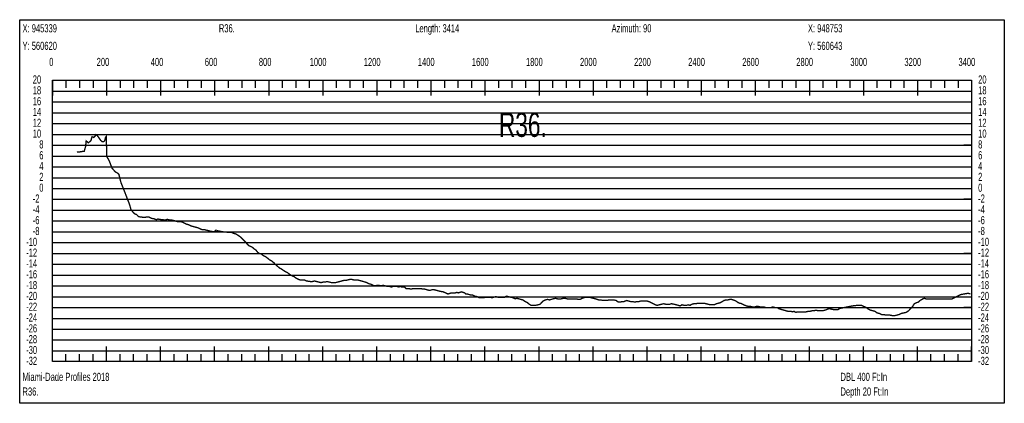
# Model space of a CAD drawing. Header units: inches. Extents: x 471865 to 538526, y 1054316 to 1102451.
# Tile 71 of 131: x 487231 to 490873, y 1091265 to 1092683. Entities that reach past the tile are written whole.
import ezdxf

# ---------------------------------------------------------------- set-up
doc = ezdxf.new("R2010")
doc.units = ezdxf.units.IN
doc.header["$MEASUREMENT"] = 0
for name, color, linetype in [('LABELS', 7, 'Continuous'), ('X_Gr1', 7, 'Continuous'), ('XSECTION', 7, 'Continuous')]:
    doc.layers.add(name, color=color, linetype=linetype)
doc.styles.get("Standard").update_dxf_attribs({"font": 'arial.ttf'})

msp = doc.modelspace()

# ---------------------------------------------------------------- linework, layer by layer
at = {"layer": 'X_Gr1', "color": 6, "linetype": 'Continuous', "lineweight": 18, "true_color": 0xff00ff, "transparency": 33554687, "const_width": 5}
msp.add_lwpolyline([(487442.4, 1092193.7), (487442.4, 1092193.7), (487453.6, 1092194.8), (487469.6, 1092197.3), (487474.4, 1092214), (487476.8, 1092235.3), (487485.1, 1092228.3), (487494.4, 1092236.3), (487498.2, 1092250.5), (487498.6, 1092250.7), (487504.7, 1092248.1), (487510.4, 1092254), (487513, 1092258.5), (487518.5, 1092254.3), (487523.3, 1092247.5), (487530.6, 1092236.9), (487536.4, 1092232.2), (487542.7, 1092233.3), (487545.5, 1092236.9), (487548.2, 1092248.4), (487551.5, 1092251.7), (487552.3, 1092189.4), (487553.5, 1092176.9), (487561.9, 1092161.9), (487572.5, 1092134.3), (487585.1, 1092120.4), (487591.6, 1092117.2), (487597.9, 1092111.2), (487605.5, 1092081.1), (487617.4, 1092051.6), (487628.5, 1092022.6), (487637.7, 1091999), (487642.8, 1091979.7), (487648.3, 1091974.1), (487655.5, 1091966.3), (487663.1, 1091963), (487670.1, 1091955.9), (487678.2, 1091953.6), (487686.8, 1091953.3), (487693.3, 1091952.6), (487700.6, 1091953.9), (487708.9, 1091953.6), (487718.7, 1091948.7), (487726, 1091948.1), (487732.3, 1091945.6), (487736.3, 1091944.3), (487742.8, 1091946.7), (487746.5, 1091945.4), (487764, 1091943.4), (487770.8, 1091943.4), (487777, 1091945.4), (487783.9, 1091943.4), (487791.5, 1091943.4), (487806.3, 1091939.4), (487812.9, 1091937.4), (487818.9, 1091937.4), (487825.4, 1091937.4), (487832.5, 1091935.4), (487840.6, 1091931.4), (487848.7, 1091927.4), (487856.4, 1091925.4), (487863.6, 1091921.4), (487870.6, 1091919.4), (487877.8, 1091917.4), (487885.1, 1091915.4), (487892.5, 1091913.4), (487899.7, 1091909.4), (487906.4, 1091907.4), (487913.5, 1091907.4), (487921.2, 1091905.4), (487929.3, 1091903.4), (487937.2, 1091901.4), (487949.9, 1091899.4), (487956, 1091904.5), (487956.1, 1091901.4), (487962.3, 1091903.2), (487968.6, 1091902), (487974.8, 1091900.8), (487977.8, 1091899.4), (487981.1, 1091899.5), (487987.4, 1091898.8), (487993.7, 1091898.2), (488000, 1091897.7), (488006.1, 1091897.4), (488014.3, 1091897.4), (488022.7, 1091893.4), (488030.4, 1091891.4), (488036.9, 1091887.4), (488043.3, 1091883.4), (488050.4, 1091877.4), (488058.4, 1091869.4), (488066.2, 1091861.4), (488072.9, 1091853.4), (488079.1, 1091847.4), (488085.3, 1091845.4), (488092.3, 1091841.4), (488099.2, 1091835.4), (488105.2, 1091831.4), (488111.1, 1091823.4), (488117.3, 1091819.4), (488124.1, 1091817.4), (488132, 1091811.4), (488140.3, 1091807.4), (488148.3, 1091801.4), (488155.5, 1091795.4), (488162.9, 1091791.4), (488170.5, 1091785.4), (488178, 1091777.4), (488185.2, 1091771.4), (488192.1, 1091765.4), (488199.8, 1091761.4), (488208, 1091755.4), (488215.6, 1091751.4), (488222.8, 1091747.4), (488229.8, 1091741.4), (488237.4, 1091737.4), (488245.8, 1091733.4), (488254.3, 1091727.4), (488261.8, 1091723.4), (488268.2, 1091721.4), (488275.2, 1091721.4), (488283.5, 1091721.4), (488292.2, 1091717.4), (488306.8, 1091715.4), (488313.2, 1091715.4), (488321.1, 1091717.4), (488329.7, 1091715.4), (488337.9, 1091713.4), (488345.3, 1091711.4), (488352.9, 1091713.4), (488360.4, 1091713.4), (488368.1, 1091715.4), (488376.4, 1091713.4), (488384.3, 1091711.4), (488391.8, 1091711.4), (488399.2, 1091711.4), (488406.8, 1091713.4), (488414.5, 1091715.4), (488421.7, 1091717.4), (488429.2, 1091719.4), (488437.1, 1091719.4), (488444.8, 1091721.4), (488452.1, 1091723.4), (488459.4, 1091723.4), (488467, 1091721.4), (488474, 1091721.4), (488480.4, 1091721.4), (488487.9, 1091719.4), (488495.6, 1091717.4), (488502.6, 1091715.4), (488508.7, 1091713.4), (488514.9, 1091711.4), (488522.5, 1091707.4), (488530.4, 1091705.4), (488538, 1091701.4), (488545.2, 1091699.4), (488552.5, 1091701.4), (488560.1, 1091701.4), (488567.7, 1091699.4), (488575.5, 1091701.4), (488583.4, 1091699.4), (488591, 1091697.4), (488598.5, 1091697.4), (488605.5, 1091695.4), (488612.4, 1091697.4), (488619.3, 1091697.4), (488626.4, 1091697.4), (488633.1, 1091695.4), (488638.5, 1091697.4), (488643.3, 1091695.4), (488648.4, 1091695.4), (488653.9, 1091695.4), (488659.9, 1091689.4), (488665.4, 1091689.4), (488671.1, 1091689.4), (488678.2, 1091687.4), (488685.8, 1091689.4), (488692.9, 1091689.4), (488699.9, 1091689.4), (488707.5, 1091689.4), (488714.8, 1091689.4), (488721.8, 1091687.4), (488729.1, 1091687.4), (488736.3, 1091685.4), (488743.7, 1091683.4), (488750.6, 1091683.4), (488756.7, 1091685.4), (488763.2, 1091685.4), (488770.7, 1091683.4), (488778.4, 1091681.4), (488784.8, 1091679.4), (488797.6, 1091677.4), (488806.7, 1091673.4), (488815.3, 1091669.4), (488821.4, 1091671.4), (488826.6, 1091673.4), (488834, 1091673.4), (488841.8, 1091673.4), (488848.2, 1091675.4), (488853.5, 1091673.4), (488859.1, 1091675.4), (488865.2, 1091677.4), (488871.2, 1091675.4), (488876.6, 1091673.4), (488881.6, 1091669.4), (488886.7, 1091669.4), (488899.8, 1091665.4), (488906.8, 1091665.4), (488914.7, 1091661.4), (488923.5, 1091659.4), (488932.1, 1091655.4), (488939.2, 1091655.4), (488946.1, 1091655.4), (488953.8, 1091657.4), (488962.4, 1091657.4), (488970.9, 1091657.4), (488978, 1091655.4), (488984.3, 1091657.4), (488992, 1091659.4), (489001.1, 1091657.4), (489010.1, 1091657.4), (489017.4, 1091657.4), (489024.3, 1091657.4), (489031.7, 1091661.4), (489039.6, 1091659.4), (489048, 1091657.4), (489056.1, 1091655.4), (489063.5, 1091651.4), (489070.3, 1091653.4), (489077.3, 1091651.4), (489084.9, 1091649.4), (489092.5, 1091647.4), (489100.7, 1091641.4), (489108.9, 1091637.4), (489116.1, 1091631.4), (489122.8, 1091627.4), (489130.2, 1091627.4), (489138.9, 1091627.4), (489148.1, 1091629.4), (489155.7, 1091631.4), (489161.6, 1091637.4), (489167.4, 1091643.4), (489175.4, 1091647.4), (489184, 1091649.4), (489190.9, 1091647.4), (489196.9, 1091649.4), (489204.1, 1091651.4), (489212.8, 1091653.4), (489220.8, 1091651.4), (489227.1, 1091651.4), (489233.6, 1091651.4), (489241.1, 1091653.4), (489249, 1091653.4), (489256.1, 1091651.4), (489262.8, 1091651.4), (489270.2, 1091651.4), (489278.1, 1091651.4), (489285.4, 1091651.4), (489291.2, 1091651.4), (489297, 1091649.4), (489304, 1091649.4), (489310.9, 1091653.4), (489317, 1091655.4), (489323.4, 1091657.4), (489330.4, 1091657.4), (489338.1, 1091657.4), (489345.7, 1091655.4), (489353.7, 1091653.4), (489361.3, 1091651.4), (489367.2, 1091649.4), (489373.1, 1091647.4), (489380.2, 1091647.4), (489389.1, 1091645.4), (489397.7, 1091645.4), (489404.2, 1091645.4), (489410.7, 1091647.4), (489418.6, 1091647.4), (489427.9, 1091647.4), (489437.3, 1091645.4), (489445.3, 1091639.4), (489452.1, 1091639.4), (489458.7, 1091641.4), (489466.6, 1091641.4), (489475.4, 1091645.4), (489483.6, 1091643.4), (489490.8, 1091641.4), (489498, 1091641.4), (489506.1, 1091639.4), (489514.2, 1091641.4), (489521.2, 1091641.4), (489528.6, 1091643.4), (489536.7, 1091643.4), (489544.4, 1091643.4), (489551.2, 1091643.4), (489558.3, 1091641.4), (489566.6, 1091637.4), (489575, 1091633.4), (489582.6, 1091629.4), (489589.4, 1091627.4), (489596.4, 1091629.4), (489604.7, 1091631.4), (489613.5, 1091633.4), (489621.4, 1091631.4), (489634.8, 1091631.4), (489642.7, 1091633.4), (489651.8, 1091631.4), (489660.3, 1091629.4), (489667.1, 1091627.4), (489673.5, 1091625.4), (489680.8, 1091629.4), (489688.9, 1091627.4), (489697, 1091627.4), (489704, 1091629.4), (489710.4, 1091627.4), (489717.4, 1091631.4), (489724.7, 1091633.4), (489732.7, 1091633.4), (489740.8, 1091635.4), (489748.4, 1091635.4), (489755.4, 1091635.4), (489762.4, 1091635.4), (489770.2, 1091633.4), (489778.1, 1091631.4), (489785.1, 1091629.4), (489792.5, 1091629.4), (489800.5, 1091629.4), (489808.4, 1091633.4), (489815.8, 1091635.4), (489823, 1091637.4), (489829.9, 1091641.4), (489836.3, 1091645.4), (489843.2, 1091647.4), (489850.6, 1091647.4), (489857.5, 1091649.4), (489864, 1091649.4), (489870.3, 1091647.4), (489876.8, 1091645.4), (489883.3, 1091641.4), (489889, 1091637.4), (489893.9, 1091635.4), (489897.8, 1091635.4), (489901.4, 1091633.4), (489905.3, 1091631.4), (489909.6, 1091629.4), (489914.2, 1091627.4), (489919.3, 1091625.4), (489926.2, 1091623.4), (489934.6, 1091623.4), (489942.4, 1091621.4), (489949.3, 1091621.4), (489956.3, 1091623.4), (489963.7, 1091623.4), (489971.4, 1091621.4), (489978.4, 1091621.4), (489984.2, 1091621.4), (489990.2, 1091619.4), (489997.1, 1091619.4), (490003.8, 1091619.4), (490010, 1091619.4), (490016.8, 1091621.4), (490024.2, 1091619.4), (490032, 1091619.4), (490039.1, 1091615.4), (490045.2, 1091613.4), (490051.5, 1091611.4), (490058.4, 1091609.4), (490065.8, 1091607.4), (490072.4, 1091605.4), (490078, 1091605.4), (490083.6, 1091605.4), (490089.4, 1091603.4), (490095.4, 1091605.4), (490102, 1091601.4), (490108.7, 1091603.4), (490115.8, 1091603.4), (490123.7, 1091603.4), (490132, 1091603.4), (490139.9, 1091603.4), (490147.4, 1091605.4), (490154.8, 1091605.4), (490161.8, 1091607.4), (490169, 1091607.4), (490176.5, 1091609.4), (490184.6, 1091607.4), (490193.4, 1091607.4), (490201.5, 1091607.4), (490215.7, 1091611.4), (490224.1, 1091615.4), (490233.9, 1091613.4), (490243.3, 1091611.4), (490251, 1091611.4), (490257.2, 1091611.4), (490263.8, 1091615.4), (490271.8, 1091617.4), (490311.8, 1091625.4), (490329.2, 1091627.4), (490336.6, 1091627.4), (490344.7, 1091627.4), (490362.5, 1091619.4), (490370.7, 1091613.4), (490378.7, 1091609.4), (490386.8, 1091607.4), (490394.8, 1091605.4), (490402.8, 1091599.4), (490411.1, 1091597.4), (490419.5, 1091593.4), (490427.6, 1091593.4), (490435.4, 1091591.4), (490442.6, 1091591.4), (490450.2, 1091591.4), (490458.9, 1091589.4), (490468.3, 1091589.4), (490483.6, 1091593.4), (490491.6, 1091597.4), (490500.8, 1091599.4), (490510.2, 1091601.4), (490518.9, 1091607.4), (490532.8, 1091621.4), (490540.2, 1091633.4), (490548.1, 1091637.4), (490555.6, 1091639.4), (490561.6, 1091645.4), (490572, 1091651.4), (490577.4, 1091653.4), (490583.2, 1091651.4), (490663.4, 1091651.4), (490679.7, 1091651.4), (490712.7, 1091667.4), (490735.4, 1091671.4), (490741.9, 1091671.4), (490748, 1091669.4)], dxfattribs=at)
at = {"layer": 'XSECTION', "color": 18, "linetype": 'Continuous', "true_color": 0x000000}
for points in [[(487230.8, 1092683.4), (490873.2, 1092683.4), (490873.2, 1091265.4), (487230.8, 1091265.4), (487230.8, 1092683.4)], [(487352, 1092459.4), (490752, 1092459.4), (490752, 1091419.4), (487352, 1091419.4), (487352, 1092459.4)], [(487352, 1092459.4), (487352, 1092403)], [(487352, 1092459.4), (487352, 1092403)], [(487352, 1092459.4), (487352, 1092431.4)], [(487352, 1092459.4), (487352, 1092431.4)], [(487402, 1092459.4), (487402, 1092431.4)], [(487452, 1092459.4), (487452, 1092431.4)], [(487502, 1092459.4), (487502, 1092431.4)], [(487552, 1092459.4), (487552, 1092403)], [(487552, 1092459.4), (487552, 1092431.4)], [(487602, 1092459.4), (487602, 1092431.4)], [(487652, 1092459.4), (487652, 1092431.4)], [(487702, 1092459.4), (487702, 1092431.4)], [(487752, 1092459.4), (487752, 1092403)], [(487752, 1092459.4), (487752, 1092431.4)], [(487802, 1092459.4), (487802, 1092431.4)], [(487852, 1092459.4), (487852, 1092431.4)], [(487902, 1092459.4), (487902, 1092431.4)], [(487952, 1092459.4), (487952, 1092403)], [(487952, 1092459.4), (487952, 1092431.4)], [(488002, 1092459.4), (488002, 1092431.4)], [(488052, 1092459.4), (488052, 1092431.4)], [(488102, 1092459.4), (488102, 1092431.4)], [(488152, 1092459.4), (488152, 1092403)], [(488152, 1092459.4), (488152, 1092431.4)], [(488202, 1092459.4), (488202, 1092431.4)], [(488252, 1092459.4), (488252, 1092431.4)], [(488302, 1092459.4), (488302, 1092431.4)], [(488352, 1092459.4), (488352, 1092403)], [(488352, 1092459.4), (488352, 1092431.4)], [(488402, 1092459.4), (488402, 1092431.4)], [(488452, 1092459.4), (488452, 1092431.4)], [(488502, 1092459.4), (488502, 1092431.4)], [(488552, 1092459.4), (488552, 1092403)], [(488552, 1092459.4), (488552, 1092431.4)], [(488602, 1092459.4), (488602, 1092431.4)], [(488652, 1092459.4), (488652, 1092431.4)], [(488702, 1092459.4), (488702, 1092431.4)], [(488752, 1092459.4), (488752, 1092403)], [(488752, 1092459.4), (488752, 1092431.4)], [(488802, 1092459.4), (488802, 1092431.4)], [(488852, 1092459.4), (488852, 1092431.4)], [(488902, 1092459.4), (488902, 1092431.4)], [(488952, 1092459.4), (488952, 1092403)], [(488952, 1092459.4), (488952, 1092431.4)], [(489002, 1092459.4), (489002, 1092431.4)], [(489052, 1092459.4), (489052, 1092431.4)], [(489102, 1092459.4), (489102, 1092431.4)], [(489152, 1092459.4), (489152, 1092403)], [(489152, 1092459.4), (489152, 1092431.4)], [(489202, 1092459.4), (489202, 1092431.4)], [(489252, 1092459.4), (489252, 1092431.4)], [(489302, 1092459.4), (489302, 1092431.4)], [(489352, 1092459.4), (489352, 1092403)], [(489352, 1092459.4), (489352, 1092431.4)], [(489402, 1092459.4), (489402, 1092431.4)], [(489452, 1092459.4), (489452, 1092431.4)], [(489502, 1092459.4), (489502, 1092431.4)], [(489552, 1092459.4), (489552, 1092403)], [(489552, 1092459.4), (489552, 1092431.4)], [(489602, 1092459.4), (489602, 1092431.4)], [(489652, 1092459.4), (489652, 1092431.4)], [(489702, 1092459.4), (489702, 1092431.4)], [(489752, 1092459.4), (489752, 1092403)], [(489752, 1092459.4), (489752, 1092431.4)], [(489802, 1092459.4), (489802, 1092431.4)], [(489852, 1092459.4), (489852, 1092431.4)], [(489902, 1092459.4), (489902, 1092431.4)], [(489952, 1092459.4), (489952, 1092403)], [(489952, 1092459.4), (489952, 1092431.4)], [(490002, 1092459.4), (490002, 1092431.4)], [(490052, 1092459.4), (490052, 1092431.4)], [(490102, 1092459.4), (490102, 1092431.4)], [(490152, 1092459.4), (490152, 1092403)], [(490152, 1092459.4), (490152, 1092431.4)], [(490202, 1092459.4), (490202, 1092431.4)], [(490252, 1092459.4), (490252, 1092431.4)], [(490302, 1092459.4), (490302, 1092431.4)], [(490352, 1092459.4), (490352, 1092403)], [(490352, 1092459.4), (490352, 1092431.4)], [(490402, 1092459.4), (490402, 1092431.4)], [(490452, 1092459.4), (490452, 1092431.4)], [(490502, 1092459.4), (490502, 1092431.4)], [(490552, 1092459.4), (490552, 1092403)], [(490552, 1092459.4), (490552, 1092431.4)], [(490602, 1092459.4), (490602, 1092431.4)], [(490652, 1092459.4), (490652, 1092431.4)], [(490702, 1092459.4), (490702, 1092431.4)], [(490752, 1092459.4), (490752, 1092403)], [(490752, 1092459.4), (490752, 1092431.4)], [(487352, 1092219.4), (487380, 1092219.4)], [(490752, 1092219.4), (490724, 1092219.4)], [(487352, 1092019.4), (487380, 1092019.4)], [(490752, 1092019.4), (490724, 1092019.4)], [(487352, 1091819.4), (487380, 1091819.4)], [(490752, 1091819.4), (490724, 1091819.4)], [(487352, 1091619.4), (487380, 1091619.4)], [(490752, 1091619.4), (490724, 1091619.4)], [(487352, 1091419.4), (487352, 1091475.8)], [(487352, 1091419.4), (487352, 1091475.8)], [(487352, 1091419.4), (487352, 1091447.4)], [(487352, 1091419.4), (487352, 1091447.4)], [(487402, 1091419.4), (487402, 1091447.4)], [(487452, 1091419.4), (487452, 1091447.4)], [(487502, 1091419.4), (487502, 1091447.4)], [(487552, 1091419.4), (487552, 1091475.8)], [(487552, 1091419.4), (487552, 1091447.4)], [(487602, 1091419.4), (487602, 1091447.4)], [(487652, 1091419.4), (487652, 1091447.4)], [(487702, 1091419.4), (487702, 1091447.4)], [(487752, 1091419.4), (487752, 1091475.8)], [(487752, 1091419.4), (487752, 1091447.4)], [(487802, 1091419.4), (487802, 1091447.4)], [(487852, 1091419.4), (487852, 1091447.4)], [(487902, 1091419.4), (487902, 1091447.4)], [(487952, 1091419.4), (487952, 1091475.8)], [(487952, 1091419.4), (487952, 1091447.4)], [(488002, 1091419.4), (488002, 1091447.4)], [(488052, 1091419.4), (488052, 1091447.4)], [(488102, 1091419.4), (488102, 1091447.4)], [(488152, 1091419.4), (488152, 1091475.8)], [(488152, 1091419.4), (488152, 1091447.4)], [(488202, 1091419.4), (488202, 1091447.4)], [(488252, 1091419.4), (488252, 1091447.4)], [(488302, 1091419.4), (488302, 1091447.4)], [(488352, 1091419.4), (488352, 1091475.8)], [(488352, 1091419.4), (488352, 1091447.4)], [(488402, 1091419.4), (488402, 1091447.4)], [(488452, 1091419.4), (488452, 1091447.4)], [(488502, 1091419.4), (488502, 1091447.4)], [(488552, 1091419.4), (488552, 1091475.8)], [(488552, 1091419.4), (488552, 1091447.4)], [(488602, 1091419.4), (488602, 1091447.4)], [(488652, 1091419.4), (488652, 1091447.4)], [(488702, 1091419.4), (488702, 1091447.4)], [(488752, 1091419.4), (488752, 1091475.8)], [(488752, 1091419.4), (488752, 1091447.4)], [(488802, 1091419.4), (488802, 1091447.4)], [(488852, 1091419.4), (488852, 1091447.4)], [(488902, 1091419.4), (488902, 1091447.4)], [(488952, 1091419.4), (488952, 1091475.8)], [(488952, 1091419.4), (488952, 1091447.4)], [(489002, 1091419.4), (489002, 1091447.4)], [(489052, 1091419.4), (489052, 1091447.4)], [(489102, 1091419.4), (489102, 1091447.4)], [(489152, 1091419.4), (489152, 1091475.8)], [(489152, 1091419.4), (489152, 1091447.4)], [(489202, 1091419.4), (489202, 1091447.4)], [(489252, 1091419.4), (489252, 1091447.4)], [(489302, 1091419.4), (489302, 1091447.4)], [(489352, 1091419.4), (489352, 1091475.8)], [(489352, 1091419.4), (489352, 1091447.4)], [(489402, 1091419.4), (489402, 1091447.4)], [(489452, 1091419.4), (489452, 1091447.4)], [(489502, 1091419.4), (489502, 1091447.4)], [(489552, 1091419.4), (489552, 1091475.8)], [(489552, 1091419.4), (489552, 1091447.4)], [(489602, 1091419.4), (489602, 1091447.4)], [(489652, 1091419.4), (489652, 1091447.4)], [(489702, 1091419.4), (489702, 1091447.4)], [(489752, 1091419.4), (489752, 1091475.8)], [(489752, 1091419.4), (489752, 1091447.4)], [(489802, 1091419.4), (489802, 1091447.4)], [(489852, 1091419.4), (489852, 1091447.4)], [(489902, 1091419.4), (489902, 1091447.4)], [(489952, 1091419.4), (489952, 1091475.8)], [(489952, 1091419.4), (489952, 1091447.4)], [(490002, 1091419.4), (490002, 1091447.4)], [(490052, 1091419.4), (490052, 1091447.4)], [(490102, 1091419.4), (490102, 1091447.4)], [(490152, 1091419.4), (490152, 1091475.8)], [(490152, 1091419.4), (490152, 1091447.4)], [(490202, 1091419.4), (490202, 1091447.4)], [(490252, 1091419.4), (490252, 1091447.4)], [(490302, 1091419.4), (490302, 1091447.4)], [(490352, 1091419.4), (490352, 1091475.8)], [(490352, 1091419.4), (490352, 1091447.4)], [(490402, 1091419.4), (490402, 1091447.4)], [(490452, 1091419.4), (490452, 1091447.4)], [(490502, 1091419.4), (490502, 1091447.4)], [(490552, 1091419.4), (490552, 1091475.8)], [(490552, 1091419.4), (490552, 1091447.4)], [(490602, 1091419.4), (490602, 1091447.4)], [(490652, 1091419.4), (490652, 1091447.4)], [(490702, 1091419.4), (490702, 1091447.4)], [(490752, 1091419.4), (490752, 1091475.8)], [(490752, 1091419.4), (490752, 1091447.4)]]:
    msp.add_lwpolyline(points, dxfattribs=at)
at = {"layer": 'XSECTION', "color": 18, "true_color": 0x000000}
for points in [[(487352, 1092419.4), (490752, 1092419.4)], [(487352, 1092379.4), (490752, 1092379.4)], [(487352, 1092339.4), (490752, 1092339.4)], [(487352, 1092299.4), (490752, 1092299.4)], [(487352, 1092259.4), (490752, 1092259.4)], [(487352, 1092219.4), (490752, 1092219.4)], [(487352, 1092179.4), (490752, 1092179.4)], [(487352, 1092139.4), (490752, 1092139.4)], [(487352, 1092099.4), (490752, 1092099.4)], [(487352, 1092059.4), (490752, 1092059.4)], [(487352, 1092019.4), (490752, 1092019.4)], [(487352, 1091979.4), (490752, 1091979.4)], [(487352, 1091939.4), (490752, 1091939.4)], [(487352, 1091899.4), (490752, 1091899.4)], [(487352, 1091859.4), (490752, 1091859.4)], [(487352, 1091819.4), (490752, 1091819.4)], [(487352, 1091779.4), (490752, 1091779.4)], [(487352, 1091739.4), (490752, 1091739.4)], [(487352, 1091699.4), (490752, 1091699.4)], [(487352, 1091659.4), (490752, 1091659.4)], [(487352, 1091619.4), (490752, 1091619.4)], [(487352, 1091579.4), (490752, 1091579.4)], [(487352, 1091539.4), (490752, 1091539.4)], [(487352, 1091499.4), (490752, 1091499.4)], [(487352, 1091459.4), (490752, 1091459.4)]]:
    msp.add_lwpolyline(points, dxfattribs=at)

# ---------------------------------------------------------------- texts
at = {"layer": 'LABELS', "color": 18, "true_color": 0x000000, "width": 0.666667}
for s, height, p in [('X: 945339', 30, (487241.2, 1092636.6)), ('R36.', 30, (487967.6, 1092636.6)), ('Length: 3414', 30, (488694, 1092636.6)), ('Azimuth: 90', 30, (489420.4, 1092636.6)), ('X: 948753', 30, (490146.8, 1092636.6)), ('Y: 560620', 30, (487241.2, 1092571.8)), ('Y: 560643', 30, (490146.8, 1092571.8)), ('0', 30, (487340, 1092512.2)), ('0', 30, (487340, 1092512.2)), ('200', 30, (487515.6, 1092512.2)), ('400', 30, (487715.6, 1092512.2)), ('600', 30, (487915.6, 1092512.2)), ('800', 30, (488115.6, 1092512.2)), ('1000', 30, (488303.6, 1092512.2)), ('1200', 30, (488503.6, 1092512.2)), ('1400', 30, (488703.6, 1092512.2)), ('1600', 30, (488903.6, 1092512.2)), ('1800', 30, (489103.6, 1092512.2)), ('2000', 30, (489303.6, 1092512.2)), ('2200', 30, (489503.6, 1092512.2)), ('2400', 30, (489703.6, 1092512.2)), ('2600', 30, (489903.6, 1092512.2)), ('2800', 30, (490103.6, 1092512.2)), ('3000', 30, (490303.6, 1092512.2)), ('3200', 30, (490503.6, 1092512.2)), ('3400', 30, (490703.6, 1092512.2)), ('20', 30, (487279.2, 1092447.4)), ('20', 30, (490776.4, 1092447.4)), ('18', 30, (487279.2, 1092407.4)), ('18', 30, (490776.4, 1092407.4)), ('16', 30, (487279.2, 1092367.4)), ('16', 30, (490776.4, 1092367.4)), ('14', 30, (487279.2, 1092327.4)), ('14', 30, (490776.4, 1092327.4)), ('R36.', 90, (489003.6, 1092250.2)), ('12', 30, (487279.2, 1092287.4)), ('12', 30, (490776.4, 1092287.4)), ('10', 30, (487279.2, 1092247.4)), ('10', 30, (490776.4, 1092247.4)), ('8', 30, (487303.2, 1092207.4)), ('8', 30, (490776.4, 1092207.4)), ('6', 30, (487303.2, 1092167.4)), ('6', 30, (490776.4, 1092167.4)), ('4', 30, (487303.2, 1092127.4)), ('4', 30, (490776.4, 1092127.4)), ('2', 30, (487303.2, 1092087.4)), ('2', 30, (490776.4, 1092087.4)), ('0', 30, (487303.2, 1092047.4)), ('0', 30, (490776.4, 1092047.4)), ('-2', 30, (487279.2, 1092007.4)), ('-2', 30, (490776.4, 1092007.4)), ('-4', 30, (487279.2, 1091967.4)), ('-4', 30, (490776.4, 1091967.4)), ('-6', 30, (487279.2, 1091927.4)), ('-6', 30, (490776.4, 1091927.4)), ('-8', 30, (487279.2, 1091887.4)), ('-8', 30, (490776.4, 1091887.4)), ('-10', 30, (487254.8, 1091847.4)), ('-10', 30, (490776.4, 1091847.4)), ('-12', 30, (487254.8, 1091807.4)), ('-12', 30, (490776.4, 1091807.4)), ('-14', 30, (487254.8, 1091767.4)), ('-14', 30, (490776.4, 1091767.4)), ('-16', 30, (487254.8, 1091727.4)), ('-16', 30, (490776.4, 1091727.4)), ('-18', 30, (487254.8, 1091687.4)), ('-18', 30, (490776.4, 1091687.4)), ('-20', 30, (487254.8, 1091647.4)), ('-20', 30, (490776.4, 1091647.4)), ('-22', 30, (487254.8, 1091607.4)), ('-22', 30, (490776.4, 1091607.4)), ('-24', 30, (487254.8, 1091567.4)), ('-24', 30, (490776.4, 1091567.4)), ('-26', 30, (487254.8, 1091527.4)), ('-26', 30, (490776.4, 1091527.4)), ('-28', 30, (487254.8, 1091487.4)), ('-28', 30, (490776.4, 1091487.4)), ('-30', 30, (487254.8, 1091447.4)), ('-30', 30, (490776.4, 1091447.4)), ('-32', 30, (487254.8, 1091407.4)), ('-32', 30, (490776.4, 1091407.4)), ('Miami-Dade Profiles 2018', 30, (487241.2, 1091348.2)), ('DBL 400 Ft:In', 30, (490267.2, 1091348.2)), ('R36.', 30, (487241.2, 1091293.8)), ('Depth 20 Ft:In', 30, (490267.2, 1091293.8))]:
    msp.add_text(s, height=height, dxfattribs=at).set_placement(p)

doc.saveas('drawing.dxf')
